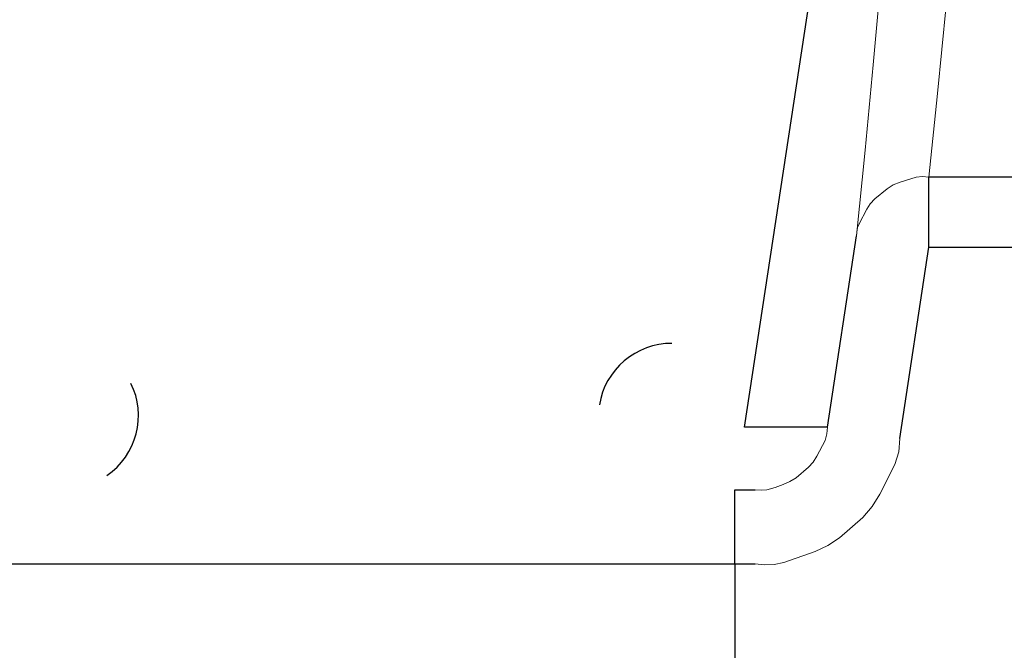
# Model space of a CAD drawing. Header units: inches. Extents: x 0 to 612, y 155 to 655.
# Tile 90 of 138: x 64 to 78, y 396 to 405. Entities that reach past the tile are written whole.
import ezdxf

# ---------------------------------------------------------------- set-up
doc = ezdxf.new("R2010")
doc.units = ezdxf.units.IN
doc.header["$MEASUREMENT"] = 0
doc.layers.add('Layer 1', color=7, linetype='Continuous')

# ---------------------------------------------------------------- blocks, each defined once
blk = doc.blocks.new('block 5018')
at = {"layer": 'Layer 1', "color": 7, "lineweight": 25}
blk.add_lwpolyline([(73.845, 397.331), (73.845, 398.337)], dxfattribs=at)
blk = doc.blocks.new('block 5017')
at = {"layer": 'Layer 1'}
blk.add_blockref('block 5018', (0, 0), dxfattribs=at)
blk = doc.blocks.new('block 5016')
at = {"layer": 'Layer 1'}
blk.add_blockref('block 5017', (0, 0), dxfattribs=at)
blk = doc.blocks.new('block 5021')
at = {"layer": 'Layer 1', "color": 7, "lineweight": 25}
blk.add_lwpolyline([(73.845, 398.337), (74.121, 398.337)], dxfattribs=at)
blk = doc.blocks.new('block 5020')
at = {"layer": 'Layer 1'}
blk.add_blockref('block 5021', (0, 0), dxfattribs=at)
blk = doc.blocks.new('block 5019')
at = {"layer": 'Layer 1'}
blk.add_blockref('block 5020', (0, 0), dxfattribs=at)
blk = doc.blocks.new('block 5024')
at = {"layer": 'Layer 1', "color": 7, "lineweight": 25}
blk.add_lwpolyline([(73.845, 397.331), (74.121, 397.331)], dxfattribs=at)
blk = doc.blocks.new('block 5023')
at = {"layer": 'Layer 1'}
blk.add_blockref('block 5024', (0, 0), dxfattribs=at)
blk = doc.blocks.new('block 5022')
at = {"layer": 'Layer 1'}
blk.add_blockref('block 5023', (0, 0), dxfattribs=at)
blk = doc.blocks.new('block 5104')
at = {"layer": 'Layer 1', "color": 7, "lineweight": 25}
blk.add_lwpolyline([(73.845, 397.331), (73.845, 380.054)], dxfattribs=at)
blk = doc.blocks.new('block 5103')
at = {"layer": 'Layer 1'}
blk.add_blockref('block 5104', (0, 0), dxfattribs=at)
blk = doc.blocks.new('block 5102')
at = {"layer": 'Layer 1'}
blk.add_blockref('block 5103', (0, 0), dxfattribs=at)
blk = doc.blocks.new('block 5107')
at = {"layer": 'Layer 1', "lineweight": 0}
for points in [[(74.121, 397.331)], [(74.25, 397.317)]]:
    blk.add_lwpolyline(points, dxfattribs=at)
blk.add_open_spline([(74.121, 397.331), (74.121, 397.331), (74.25, 397.317), (74.25, 397.317), (74.25, 397.317), (74.121, 397.331), (74.121, 397.331)], degree=3, knots=[0, 0, 0, 0, 1, 1, 1, 2, 2, 2, 2], dxfattribs=at)
blk = doc.blocks.new('block 5108')
at = {"layer": 'Layer 1', "lineweight": 0}
for points in [[(74.25, 397.317)], [(74.381, 397.324)]]:
    blk.add_lwpolyline(points, dxfattribs=at)
blk.add_open_spline([(74.25, 397.317), (74.25, 397.317), (74.381, 397.324), (74.381, 397.324), (74.381, 397.324), (74.25, 397.317), (74.25, 397.317)], degree=3, knots=[0, 0, 0, 0, 1, 1, 1, 2, 2, 2, 2], dxfattribs=at)
blk = doc.blocks.new('block 5109')
at = {"layer": 'Layer 1', "lineweight": 0}
for points in [[(74.381, 397.324)], [(74.51, 397.35)]]:
    blk.add_lwpolyline(points, dxfattribs=at)
blk.add_open_spline([(74.381, 397.324), (74.381, 397.324), (74.51, 397.35), (74.51, 397.35), (74.51, 397.35), (74.381, 397.324), (74.381, 397.324)], degree=3, knots=[0, 0, 0, 0, 1, 1, 1, 2, 2, 2, 2], dxfattribs=at)
blk = doc.blocks.new('block 5110')
at = {"layer": 'Layer 1', "lineweight": 0}
for points in [[(74.936, 397.499)], [(74.51, 397.35)]]:
    blk.add_lwpolyline(points, dxfattribs=at)
blk.add_open_spline([(74.51, 397.35), (74.51, 397.35), (74.936, 397.499), (74.936, 397.499), (74.936, 397.499), (74.51, 397.35), (74.51, 397.35)], degree=3, knots=[0, 0, 0, 0, 1, 1, 1, 2, 2, 2, 2], dxfattribs=at)
blk = doc.blocks.new('block 5111')
at = {"layer": 'Layer 1', "lineweight": 0}
for points in [[(74.936, 397.499)], [(75.109, 397.579)]]:
    blk.add_lwpolyline(points, dxfattribs=at)
blk.add_open_spline([(74.936, 397.499), (74.936, 397.499), (75.109, 397.579), (75.109, 397.579), (75.109, 397.579), (74.936, 397.499), (74.936, 397.499)], degree=3, knots=[0, 0, 0, 0, 1, 1, 1, 2, 2, 2, 2], dxfattribs=at)
blk = doc.blocks.new('block 5112')
at = {"layer": 'Layer 1', "lineweight": 0}
for points in [[(75.269, 397.685)], [(75.109, 397.579)]]:
    blk.add_lwpolyline(points, dxfattribs=at)
blk.add_open_spline([(75.109, 397.579), (75.109, 397.579), (75.269, 397.685), (75.269, 397.685), (75.269, 397.685), (75.109, 397.579), (75.109, 397.579)], degree=3, knots=[0, 0, 0, 0, 1, 1, 1, 2, 2, 2, 2], dxfattribs=at)
blk = doc.blocks.new('block 5113')
at = {"layer": 'Layer 1', "lineweight": 0}
for points in [[(75.587, 397.961)], [(75.269, 397.685)]]:
    blk.add_lwpolyline(points, dxfattribs=at)
blk.add_open_spline([(75.269, 397.685), (75.269, 397.685), (75.587, 397.961), (75.587, 397.961), (75.587, 397.961), (75.269, 397.685), (75.269, 397.685)], degree=3, knots=[0, 0, 0, 0, 1, 1, 1, 2, 2, 2, 2], dxfattribs=at)
blk = doc.blocks.new('block 5114')
at = {"layer": 'Layer 1', "lineweight": 0}
for points in [[(75.715, 398.11)], [(75.587, 397.961)]]:
    blk.add_lwpolyline(points, dxfattribs=at)
blk.add_open_spline([(75.587, 397.961), (75.587, 397.961), (75.715, 398.11), (75.715, 398.11), (75.715, 398.11), (75.587, 397.961), (75.587, 397.961)], degree=3, knots=[0, 0, 0, 0, 1, 1, 1, 2, 2, 2, 2], dxfattribs=at)
blk = doc.blocks.new('block 5115')
at = {"layer": 'Layer 1', "lineweight": 0}
for points in [[(75.817, 398.28)], [(75.715, 398.11)]]:
    blk.add_lwpolyline(points, dxfattribs=at)
blk.add_open_spline([(75.715, 398.11), (75.715, 398.11), (75.817, 398.28), (75.817, 398.28), (75.817, 398.28), (75.715, 398.11), (75.715, 398.11)], degree=3, knots=[0, 0, 0, 0, 1, 1, 1, 2, 2, 2, 2], dxfattribs=at)
blk = doc.blocks.new('block 5116')
at = {"layer": 'Layer 1', "lineweight": 0}
for points in [[(76.024, 398.684)], [(75.817, 398.28)]]:
    blk.add_lwpolyline(points, dxfattribs=at)
blk.add_open_spline([(75.817, 398.28), (75.817, 398.28), (76.024, 398.684), (76.024, 398.684), (76.024, 398.684), (75.817, 398.28), (75.817, 398.28)], degree=3, knots=[0, 0, 0, 0, 1, 1, 1, 2, 2, 2, 2], dxfattribs=at)
blk = doc.blocks.new('block 5117')
at = {"layer": 'Layer 1', "lineweight": 0}
for points in [[(76.074, 398.856)], [(76.024, 398.684)]]:
    blk.add_lwpolyline(points, dxfattribs=at)
blk.add_open_spline([(76.024, 398.684), (76.024, 398.684), (76.074, 398.856), (76.074, 398.856), (76.074, 398.856), (76.024, 398.684), (76.024, 398.684)], degree=3, knots=[0, 0, 0, 0, 1, 1, 1, 2, 2, 2, 2], dxfattribs=at)
blk = doc.blocks.new('block 5118')
at = {"layer": 'Layer 1', "lineweight": 0}
for points in [[(76.09, 399.037)], [(76.074, 398.856)]]:
    blk.add_lwpolyline(points, dxfattribs=at)
blk.add_open_spline([(76.074, 398.856), (76.074, 398.856), (76.09, 399.037), (76.09, 399.037), (76.09, 399.037), (76.074, 398.856), (76.074, 398.856)], degree=3, knots=[0, 0, 0, 0, 1, 1, 1, 2, 2, 2, 2], dxfattribs=at)
blk = doc.blocks.new('block 5106')
at = {"layer": 'Layer 1'}
for name in ['block 5118', 'block 5117', 'block 5116', 'block 5115', 'block 5114', 'block 5113', 'block 5112', 'block 5110', 'block 5111', 'block 5107', 'block 5108', 'block 5109']:
    blk.add_blockref(name, (0, 0), dxfattribs=at)
blk = doc.blocks.new('block 5105')
at = {"layer": 'Layer 1'}
blk.add_blockref('block 5106', (0, 0), dxfattribs=at)
blk = doc.blocks.new('block 5121')
at = {"layer": 'Layer 1', "color": 7, "lineweight": 25}
blk.add_lwpolyline([(76.09, 399.037), (76.486, 401.638)], dxfattribs=at)
blk = doc.blocks.new('block 5120')
at = {"layer": 'Layer 1'}
blk.add_blockref('block 5121', (0, 0), dxfattribs=at)
blk = doc.blocks.new('block 5119')
at = {"layer": 'Layer 1'}
blk.add_blockref('block 5120', (0, 0), dxfattribs=at)
blk = doc.blocks.new('block 5124')
at = {"layer": 'Layer 1', "color": 7, "lineweight": 25}
blk.add_lwpolyline([(76.486, 401.638), (87.642, 401.638)], dxfattribs=at)
blk = doc.blocks.new('block 5123')
at = {"layer": 'Layer 1'}
blk.add_blockref('block 5124', (0, 0), dxfattribs=at)
blk = doc.blocks.new('block 5122')
at = {"layer": 'Layer 1'}
blk.add_blockref('block 5123', (0, 0), dxfattribs=at)
blk = doc.blocks.new('block 5303')
at = {"layer": 'Layer 1', "color": 7, "lineweight": 25}
blk.add_lwpolyline([(75.105, 399.19), (75.502, 401.792)], dxfattribs=at)
blk = doc.blocks.new('block 5302')
at = {"layer": 'Layer 1'}
blk.add_blockref('block 5303', (0, 0), dxfattribs=at)
blk = doc.blocks.new('block 5301')
at = {"layer": 'Layer 1'}
blk.add_blockref('block 5302', (0, 0), dxfattribs=at)
blk = doc.blocks.new('block 5321')
at = {"layer": 'Layer 1', "color": 7, "lineweight": 25}
blk.add_lwpolyline([(52.4, 397.331), (73.845, 397.331)], dxfattribs=at)
blk = doc.blocks.new('block 5320')
at = {"layer": 'Layer 1'}
blk.add_blockref('block 5321', (0, 0), dxfattribs=at)
blk = doc.blocks.new('block 5319')
at = {"layer": 'Layer 1'}
blk.add_blockref('block 5320', (0, 0), dxfattribs=at)
blk = doc.blocks.new('block 5352')
at = {"layer": 'Layer 1', "lineweight": 0}
for points in [[(75.502, 401.792)], [(75.505, 401.849)]]:
    blk.add_lwpolyline(points, dxfattribs=at)
blk.add_open_spline([(75.502, 401.792), (75.502, 401.792), (75.505, 401.849), (75.505, 401.849), (75.505, 401.849), (75.502, 401.792), (75.502, 401.792)], degree=3, knots=[0, 0, 0, 0, 1, 1, 1, 2, 2, 2, 2], dxfattribs=at)
blk = doc.blocks.new('block 5353')
at = {"layer": 'Layer 1', "lineweight": 0}
for points in [[(75.505, 401.849)], [(75.516, 401.904)]]:
    blk.add_lwpolyline(points, dxfattribs=at)
blk.add_open_spline([(75.505, 401.849), (75.505, 401.849), (75.516, 401.904), (75.516, 401.904), (75.516, 401.904), (75.505, 401.849), (75.505, 401.849)], degree=3, knots=[0, 0, 0, 0, 1, 1, 1, 2, 2, 2, 2], dxfattribs=at)
blk = doc.blocks.new('block 5354')
at = {"layer": 'Layer 1', "lineweight": 0}
for points in [[(75.535, 401.958)], [(75.516, 401.904)]]:
    blk.add_lwpolyline(points, dxfattribs=at)
blk.add_open_spline([(75.516, 401.904), (75.516, 401.904), (75.535, 401.958), (75.535, 401.958), (75.535, 401.958), (75.516, 401.904), (75.516, 401.904)], degree=3, knots=[0, 0, 0, 0, 1, 1, 1, 2, 2, 2, 2], dxfattribs=at)
blk = doc.blocks.new('block 5355')
at = {"layer": 'Layer 1', "lineweight": 0}
for points in [[(75.64, 402.156)], [(75.535, 401.958)]]:
    blk.add_lwpolyline(points, dxfattribs=at)
blk.add_open_spline([(75.535, 401.958), (75.535, 401.958), (75.64, 402.156), (75.64, 402.156), (75.64, 402.156), (75.535, 401.958), (75.535, 401.958)], degree=3, knots=[0, 0, 0, 0, 1, 1, 1, 2, 2, 2, 2], dxfattribs=at)
blk = doc.blocks.new('block 5356')
at = {"layer": 'Layer 1', "lineweight": 0}
for points in [[(75.688, 402.23)], [(75.64, 402.156)]]:
    blk.add_lwpolyline(points, dxfattribs=at)
blk.add_open_spline([(75.64, 402.156), (75.64, 402.156), (75.688, 402.23), (75.688, 402.23), (75.688, 402.23), (75.64, 402.156), (75.64, 402.156)], degree=3, knots=[0, 0, 0, 0, 1, 1, 1, 2, 2, 2, 2], dxfattribs=at)
blk = doc.blocks.new('block 5357')
at = {"layer": 'Layer 1', "lineweight": 0}
for points in [[(75.688, 402.23)], [(75.748, 402.296)]]:
    blk.add_lwpolyline(points, dxfattribs=at)
blk.add_open_spline([(75.688, 402.23), (75.688, 402.23), (75.748, 402.296), (75.748, 402.296), (75.748, 402.296), (75.688, 402.23), (75.688, 402.23)], degree=3, knots=[0, 0, 0, 0, 1, 1, 1, 2, 2, 2, 2], dxfattribs=at)
blk = doc.blocks.new('block 5358')
at = {"layer": 'Layer 1', "lineweight": 0}
for points in [[(75.917, 402.434)], [(75.748, 402.296)]]:
    blk.add_lwpolyline(points, dxfattribs=at)
blk.add_open_spline([(75.748, 402.296), (75.748, 402.296), (75.917, 402.434), (75.917, 402.434), (75.917, 402.434), (75.748, 402.296), (75.748, 402.296)], degree=3, knots=[0, 0, 0, 0, 1, 1, 1, 2, 2, 2, 2], dxfattribs=at)
blk = doc.blocks.new('block 5359')
at = {"layer": 'Layer 1', "lineweight": 0}
for points in [[(76.001, 402.486)], [(75.917, 402.434)]]:
    blk.add_lwpolyline(points, dxfattribs=at)
blk.add_open_spline([(75.917, 402.434), (75.917, 402.434), (76.001, 402.486), (76.001, 402.486), (76.001, 402.486), (75.917, 402.434), (75.917, 402.434)], degree=3, knots=[0, 0, 0, 0, 1, 1, 1, 2, 2, 2, 2], dxfattribs=at)
blk = doc.blocks.new('block 5360')
at = {"layer": 'Layer 1', "lineweight": 0}
for points in [[(76.001, 402.486)], [(76.093, 402.522)]]:
    blk.add_lwpolyline(points, dxfattribs=at)
blk.add_open_spline([(76.001, 402.486), (76.001, 402.486), (76.093, 402.522), (76.093, 402.522), (76.093, 402.522), (76.001, 402.486), (76.001, 402.486)], degree=3, knots=[0, 0, 0, 0, 1, 1, 1, 2, 2, 2, 2], dxfattribs=at)
blk = doc.blocks.new('block 5361')
at = {"layer": 'Layer 1', "lineweight": 0}
for points in [[(76.312, 402.589)], [(76.093, 402.522)]]:
    blk.add_lwpolyline(points, dxfattribs=at)
blk.add_open_spline([(76.093, 402.522), (76.093, 402.522), (76.312, 402.589), (76.312, 402.589), (76.312, 402.589), (76.093, 402.522), (76.093, 402.522)], degree=3, knots=[0, 0, 0, 0, 1, 1, 1, 2, 2, 2, 2], dxfattribs=at)
blk = doc.blocks.new('block 5362')
at = {"layer": 'Layer 1', "lineweight": 0}
for points in [[(76.312, 402.589)], [(76.399, 402.599)]]:
    blk.add_lwpolyline(points, dxfattribs=at)
blk.add_open_spline([(76.312, 402.589), (76.312, 402.589), (76.399, 402.599), (76.399, 402.599), (76.399, 402.599), (76.312, 402.589), (76.312, 402.589)], degree=3, knots=[0, 0, 0, 0, 1, 1, 1, 2, 2, 2, 2], dxfattribs=at)
blk = doc.blocks.new('block 5363')
at = {"layer": 'Layer 1', "lineweight": 0}
for points in [[(76.399, 402.599)], [(76.486, 402.593)]]:
    blk.add_lwpolyline(points, dxfattribs=at)
blk.add_open_spline([(76.399, 402.599), (76.399, 402.599), (76.486, 402.593), (76.486, 402.593), (76.486, 402.593), (76.399, 402.599), (76.399, 402.599)], degree=3, knots=[0, 0, 0, 0, 1, 1, 1, 2, 2, 2, 2], dxfattribs=at)
blk = doc.blocks.new('block 5351')
at = {"layer": 'Layer 1'}
for name in ['block 5361', 'block 5362', 'block 5363', 'block 5359', 'block 5360', 'block 5358', 'block 5356', 'block 5357', 'block 5355', 'block 5354', 'block 5352', 'block 5353']:
    blk.add_blockref(name, (0, 0), dxfattribs=at)
blk = doc.blocks.new('block 5350')
at = {"layer": 'Layer 1'}
blk.add_blockref('block 5351', (0, 0), dxfattribs=at)
blk = doc.blocks.new('block 5366')
at = {"layer": 'Layer 1', "color": 7, "lineweight": 25}
blk.add_lwpolyline([(76.486, 401.638), (76.486, 402.593)], dxfattribs=at)
blk = doc.blocks.new('block 5365')
at = {"layer": 'Layer 1'}
blk.add_blockref('block 5366', (0, 0), dxfattribs=at)
blk = doc.blocks.new('block 5364')
at = {"layer": 'Layer 1'}
blk.add_blockref('block 5365', (0, 0), dxfattribs=at)
blk = doc.blocks.new('block 5443')
at = {"layer": 'Layer 1', "lineweight": 0}
for points in [[(75.105, 399.19)], [(75.097, 399.099)]]:
    blk.add_lwpolyline(points, dxfattribs=at)
blk.add_open_spline([(75.105, 399.19), (75.105, 399.19), (75.097, 399.099), (75.097, 399.099), (75.097, 399.099), (75.105, 399.19), (75.105, 399.19)], degree=3, knots=[0, 0, 0, 0, 1, 1, 1, 2, 2, 2, 2], dxfattribs=at)
blk = doc.blocks.new('block 5444')
at = {"layer": 'Layer 1', "lineweight": 0}
for points in [[(75.072, 399.011)], [(75.097, 399.099)]]:
    blk.add_lwpolyline(points, dxfattribs=at)
blk.add_open_spline([(75.097, 399.099), (75.097, 399.099), (75.072, 399.011), (75.072, 399.011), (75.072, 399.011), (75.097, 399.099), (75.097, 399.099)], degree=3, knots=[0, 0, 0, 0, 1, 1, 1, 2, 2, 2, 2], dxfattribs=at)
blk = doc.blocks.new('block 5445')
at = {"layer": 'Layer 1', "lineweight": 0}
for points in [[(75.072, 399.011)], [(74.959, 398.794)]]:
    blk.add_lwpolyline(points, dxfattribs=at)
blk.add_open_spline([(75.072, 399.011), (75.072, 399.011), (74.959, 398.794), (74.959, 398.794), (74.959, 398.794), (75.072, 399.011), (75.072, 399.011)], degree=3, knots=[0, 0, 0, 0, 1, 1, 1, 2, 2, 2, 2], dxfattribs=at)
blk = doc.blocks.new('block 5446')
at = {"layer": 'Layer 1', "lineweight": 0}
for points in [[(74.91, 398.715)], [(74.959, 398.794)]]:
    blk.add_lwpolyline(points, dxfattribs=at)
blk.add_open_spline([(74.959, 398.794), (74.959, 398.794), (74.91, 398.715), (74.91, 398.715), (74.91, 398.715), (74.959, 398.794), (74.959, 398.794)], degree=3, knots=[0, 0, 0, 0, 1, 1, 1, 2, 2, 2, 2], dxfattribs=at)
blk = doc.blocks.new('block 5447')
at = {"layer": 'Layer 1', "lineweight": 0}
for points in [[(74.91, 398.715)], [(74.848, 398.646)]]:
    blk.add_lwpolyline(points, dxfattribs=at)
blk.add_open_spline([(74.91, 398.715), (74.91, 398.715), (74.848, 398.646), (74.848, 398.646), (74.848, 398.646), (74.91, 398.715), (74.91, 398.715)], degree=3, knots=[0, 0, 0, 0, 1, 1, 1, 2, 2, 2, 2], dxfattribs=at)
blk = doc.blocks.new('block 5448')
at = {"layer": 'Layer 1', "lineweight": 0}
for points in [[(74.848, 398.646)], [(74.681, 398.503)]]:
    blk.add_lwpolyline(points, dxfattribs=at)
blk.add_open_spline([(74.848, 398.646), (74.848, 398.646), (74.681, 398.503), (74.681, 398.503), (74.681, 398.503), (74.848, 398.646), (74.848, 398.646)], degree=3, knots=[0, 0, 0, 0, 1, 1, 1, 2, 2, 2, 2], dxfattribs=at)
blk = doc.blocks.new('block 5449')
at = {"layer": 'Layer 1', "lineweight": 0}
for points in [[(74.595, 398.449)], [(74.681, 398.503)]]:
    blk.add_lwpolyline(points, dxfattribs=at)
blk.add_open_spline([(74.681, 398.503), (74.681, 398.503), (74.595, 398.449), (74.595, 398.449), (74.595, 398.449), (74.681, 398.503), (74.681, 398.503)], degree=3, knots=[0, 0, 0, 0, 1, 1, 1, 2, 2, 2, 2], dxfattribs=at)
blk = doc.blocks.new('block 5450')
at = {"layer": 'Layer 1', "lineweight": 0}
for points in [[(74.595, 398.449)], [(74.501, 398.41)]]:
    blk.add_lwpolyline(points, dxfattribs=at)
blk.add_open_spline([(74.595, 398.449), (74.595, 398.449), (74.501, 398.41), (74.501, 398.41), (74.501, 398.41), (74.595, 398.449), (74.595, 398.449)], degree=3, knots=[0, 0, 0, 0, 1, 1, 1, 2, 2, 2, 2], dxfattribs=at)
blk = doc.blocks.new('block 5451')
at = {"layer": 'Layer 1', "lineweight": 0}
for points in [[(74.394, 398.369)], [(74.501, 398.41)]]:
    blk.add_lwpolyline(points, dxfattribs=at)
blk.add_open_spline([(74.501, 398.41), (74.501, 398.41), (74.394, 398.369), (74.394, 398.369), (74.394, 398.369), (74.501, 398.41), (74.501, 398.41)], degree=3, knots=[0, 0, 0, 0, 1, 1, 1, 2, 2, 2, 2], dxfattribs=at)
blk = doc.blocks.new('block 5452')
at = {"layer": 'Layer 1', "lineweight": 0}
for points in [[(74.283, 398.34)], [(74.394, 398.369)]]:
    blk.add_lwpolyline(points, dxfattribs=at)
blk.add_open_spline([(74.394, 398.369), (74.394, 398.369), (74.283, 398.34), (74.283, 398.34), (74.283, 398.34), (74.394, 398.369), (74.394, 398.369)], degree=3, knots=[0, 0, 0, 0, 1, 1, 1, 2, 2, 2, 2], dxfattribs=at)
blk = doc.blocks.new('block 5453')
at = {"layer": 'Layer 1', "lineweight": 0}
for points in [[(74.202, 398.332)], [(74.283, 398.34)]]:
    blk.add_lwpolyline(points, dxfattribs=at)
blk.add_open_spline([(74.283, 398.34), (74.283, 398.34), (74.202, 398.332), (74.202, 398.332), (74.202, 398.332), (74.283, 398.34), (74.283, 398.34)], degree=3, knots=[0, 0, 0, 0, 1, 1, 1, 2, 2, 2, 2], dxfattribs=at)
blk = doc.blocks.new('block 5454')
at = {"layer": 'Layer 1', "lineweight": 0}
for points in [[(74.121, 398.337)], [(74.202, 398.332)]]:
    blk.add_lwpolyline(points, dxfattribs=at)
blk.add_open_spline([(74.202, 398.332), (74.202, 398.332), (74.121, 398.337), (74.121, 398.337), (74.121, 398.337), (74.202, 398.332), (74.202, 398.332)], degree=3, knots=[0, 0, 0, 0, 1, 1, 1, 2, 2, 2, 2], dxfattribs=at)
blk = doc.blocks.new('block 5442')
at = {"layer": 'Layer 1'}
for name in ['block 5443', 'block 5445', 'block 5444', 'block 5447', 'block 5446', 'block 5448', 'block 5450', 'block 5449', 'block 5454', 'block 5453', 'block 5452', 'block 5451']:
    blk.add_blockref(name, (0, 0), dxfattribs=at)
blk = doc.blocks.new('block 5441')
at = {"layer": 'Layer 1'}
blk.add_blockref('block 5442', (0, 0), dxfattribs=at)
blk = doc.blocks.new('block 5514')
at = {"layer": 'Layer 1', "color": 7, "lineweight": 25}
blk.add_lwpolyline([(87.642, 402.593), (76.486, 402.593)], dxfattribs=at)
blk = doc.blocks.new('block 5513')
at = {"layer": 'Layer 1'}
blk.add_blockref('block 5514', (0, 0), dxfattribs=at)
blk = doc.blocks.new('block 5512')
at = {"layer": 'Layer 1'}
blk.add_blockref('block 5513', (0, 0), dxfattribs=at)
blk = doc.blocks.new('block 5786')
at = {"layer": 'Layer 1', "lineweight": 0}
for points in [[(76.604, 403.729)], [(76.486, 402.593)]]:
    blk.add_lwpolyline(points, dxfattribs=at)
blk.add_open_spline([(76.486, 402.593), (76.486, 402.593), (76.604, 403.729), (76.604, 403.729), (76.604, 403.729), (76.486, 402.593), (76.486, 402.593)], degree=3, knots=[0, 0, 0, 0, 1, 1, 1, 2, 2, 2, 2], dxfattribs=at)
blk = doc.blocks.new('block 5787')
at = {"layer": 'Layer 1', "lineweight": 0}
for points in [[(76.72, 404.928)], [(76.604, 403.729)]]:
    blk.add_lwpolyline(points, dxfattribs=at)
blk.add_open_spline([(76.604, 403.729), (76.604, 403.729), (76.72, 404.928), (76.72, 404.928), (76.72, 404.928), (76.604, 403.729), (76.604, 403.729)], degree=3, knots=[0, 0, 0, 0, 1, 1, 1, 2, 2, 2, 2], dxfattribs=at)
blk = doc.blocks.new('block 5788')
at = {"layer": 'Layer 1', "lineweight": 0}
for points in [[(76.816, 405.944)], [(76.72, 404.928)]]:
    blk.add_lwpolyline(points, dxfattribs=at)
blk.add_open_spline([(76.72, 404.928), (76.72, 404.928), (76.816, 405.944), (76.816, 405.944), (76.816, 405.944), (76.72, 404.928), (76.72, 404.928)], degree=3, knots=[0, 0, 0, 0, 1, 1, 1, 2, 2, 2, 2], dxfattribs=at)
blk = doc.blocks.new('block 5789')
at = {"layer": 'Layer 1', "lineweight": 0}
for points in [[(76.925, 407.268)], [(76.816, 405.944)]]:
    blk.add_lwpolyline(points, dxfattribs=at)
blk.add_open_spline([(76.816, 405.944), (76.816, 405.944), (76.925, 407.268), (76.925, 407.268), (76.925, 407.268), (76.816, 405.944), (76.816, 405.944)], degree=3, knots=[0, 0, 0, 0, 1, 1, 1, 2, 2, 2, 2], dxfattribs=at)
blk = doc.blocks.new('block 5790')
at = {"layer": 'Layer 1', "lineweight": 0}
for points in [[(77.02, 408.523)], [(76.925, 407.268)]]:
    blk.add_lwpolyline(points, dxfattribs=at)
blk.add_open_spline([(76.925, 407.268), (76.925, 407.268), (77.02, 408.523), (77.02, 408.523), (77.02, 408.523), (76.925, 407.268), (76.925, 407.268)], degree=3, knots=[0, 0, 0, 0, 1, 1, 1, 2, 2, 2, 2], dxfattribs=at)
blk = doc.blocks.new('block 5791')
at = {"layer": 'Layer 1', "lineweight": 0}
for points in [[(77.104, 409.695)], [(77.02, 408.523)]]:
    blk.add_lwpolyline(points, dxfattribs=at)
blk.add_open_spline([(77.02, 408.523), (77.02, 408.523), (77.104, 409.695), (77.104, 409.695), (77.104, 409.695), (77.02, 408.523), (77.02, 408.523)], degree=3, knots=[0, 0, 0, 0, 1, 1, 1, 2, 2, 2, 2], dxfattribs=at)
blk = doc.blocks.new('block 5792')
at = {"layer": 'Layer 1', "lineweight": 0}
for points in [[(77.175, 410.961)], [(77.104, 409.695)]]:
    blk.add_lwpolyline(points, dxfattribs=at)
blk.add_open_spline([(77.104, 409.695), (77.104, 409.695), (77.175, 410.961), (77.175, 410.961), (77.175, 410.961), (77.104, 409.695), (77.104, 409.695)], degree=3, knots=[0, 0, 0, 0, 1, 1, 1, 2, 2, 2, 2], dxfattribs=at)
blk = doc.blocks.new('block 5793')
at = {"layer": 'Layer 1', "lineweight": 0}
for points in [[(77.18, 411.97)], [(77.175, 410.961)]]:
    blk.add_lwpolyline(points, dxfattribs=at)
blk.add_open_spline([(77.175, 410.961), (77.175, 410.961), (77.18, 411.97), (77.18, 411.97), (77.18, 411.97), (77.175, 410.961), (77.175, 410.961)], degree=3, knots=[0, 0, 0, 0, 1, 1, 1, 2, 2, 2, 2], dxfattribs=at)
blk = doc.blocks.new('block 5785')
at = {"layer": 'Layer 1'}
for name in ['block 5793', 'block 5792', 'block 5791', 'block 5790', 'block 5789', 'block 5788', 'block 5787', 'block 5786']:
    blk.add_blockref(name, (0, 0), dxfattribs=at)
blk = doc.blocks.new('block 5784')
at = {"layer": 'Layer 1'}
blk.add_blockref('block 5785', (0, 0), dxfattribs=at)
blk = doc.blocks.new('block 5870')
at = {"layer": 'Layer 1', "lineweight": 0}
for points in [[(75.618, 402.956)], [(75.502, 401.792)]]:
    blk.add_lwpolyline(points, dxfattribs=at)
blk.add_open_spline([(75.502, 401.792), (75.502, 401.792), (75.618, 402.956), (75.618, 402.956), (75.618, 402.956), (75.502, 401.792), (75.502, 401.792)], degree=3, knots=[0, 0, 0, 0, 1, 1, 1, 2, 2, 2, 2], dxfattribs=at)
blk = doc.blocks.new('block 5871')
at = {"layer": 'Layer 1', "lineweight": 0}
for points in [[(75.729, 404.121)], [(75.618, 402.956)]]:
    blk.add_lwpolyline(points, dxfattribs=at)
blk.add_open_spline([(75.618, 402.956), (75.618, 402.956), (75.729, 404.121), (75.729, 404.121), (75.729, 404.121), (75.618, 402.956), (75.618, 402.956)], degree=3, knots=[0, 0, 0, 0, 1, 1, 1, 2, 2, 2, 2], dxfattribs=at)
blk = doc.blocks.new('block 5872')
at = {"layer": 'Layer 1', "lineweight": 0}
for points in [[(75.833, 405.269)], [(75.729, 404.121)]]:
    blk.add_lwpolyline(points, dxfattribs=at)
blk.add_open_spline([(75.729, 404.121), (75.729, 404.121), (75.833, 405.269), (75.833, 405.269), (75.833, 405.269), (75.729, 404.121), (75.729, 404.121)], degree=3, knots=[0, 0, 0, 0, 1, 1, 1, 2, 2, 2, 2], dxfattribs=at)
blk = doc.blocks.new('block 5873')
at = {"layer": 'Layer 1', "lineweight": 0}
for points in [[(75.935, 406.458)], [(75.833, 405.269)]]:
    blk.add_lwpolyline(points, dxfattribs=at)
blk.add_open_spline([(75.833, 405.269), (75.833, 405.269), (75.935, 406.458), (75.935, 406.458), (75.935, 406.458), (75.833, 405.269), (75.833, 405.269)], degree=3, knots=[0, 0, 0, 0, 1, 1, 1, 2, 2, 2, 2], dxfattribs=at)
blk = doc.blocks.new('block 5874')
at = {"layer": 'Layer 1', "lineweight": 0}
for points in [[(76.026, 407.62)], [(75.935, 406.458)]]:
    blk.add_lwpolyline(points, dxfattribs=at)
blk.add_open_spline([(75.935, 406.458), (75.935, 406.458), (76.026, 407.62), (76.026, 407.62), (76.026, 407.62), (75.935, 406.458), (75.935, 406.458)], degree=3, knots=[0, 0, 0, 0, 1, 1, 1, 2, 2, 2, 2], dxfattribs=at)
blk = doc.blocks.new('block 5875')
at = {"layer": 'Layer 1', "lineweight": 0}
for points in [[(76.106, 408.792)], [(76.026, 407.62)]]:
    blk.add_lwpolyline(points, dxfattribs=at)
blk.add_open_spline([(76.026, 407.62), (76.026, 407.62), (76.106, 408.792), (76.106, 408.792), (76.106, 408.792), (76.026, 407.62), (76.026, 407.62)], degree=3, knots=[0, 0, 0, 0, 1, 1, 1, 2, 2, 2, 2], dxfattribs=at)
blk = doc.blocks.new('block 5876')
at = {"layer": 'Layer 1', "lineweight": 0}
for points in [[(76.167, 409.955)], [(76.106, 408.792)]]:
    blk.add_lwpolyline(points, dxfattribs=at)
blk.add_open_spline([(76.106, 408.792), (76.106, 408.792), (76.167, 409.955), (76.167, 409.955), (76.167, 409.955), (76.106, 408.792), (76.106, 408.792)], degree=3, knots=[0, 0, 0, 0, 1, 1, 1, 2, 2, 2, 2], dxfattribs=at)
blk = doc.blocks.new('block 5877')
at = {"layer": 'Layer 1', "lineweight": 0}
for points in [[(76.195, 411.123)], [(76.167, 409.955)]]:
    blk.add_lwpolyline(points, dxfattribs=at)
blk.add_open_spline([(76.167, 409.955), (76.167, 409.955), (76.195, 411.123), (76.195, 411.123), (76.195, 411.123), (76.167, 409.955), (76.167, 409.955)], degree=3, knots=[0, 0, 0, 0, 1, 1, 1, 2, 2, 2, 2], dxfattribs=at)
blk = doc.blocks.new('block 5869')
at = {"layer": 'Layer 1'}
for name in ['block 5877', 'block 5876', 'block 5875', 'block 5874', 'block 5873', 'block 5872', 'block 5871', 'block 5870']:
    blk.add_blockref(name, (0, 0), dxfattribs=at)
blk = doc.blocks.new('block 5868')
at = {"layer": 'Layer 1'}
blk.add_blockref('block 5869', (0, 0), dxfattribs=at)
blk = doc.blocks.new('block 5925')
at = {"layer": 'Layer 1', "color": 7, "lineweight": 25}
blk.add_open_spline([(72.99, 400.329), (72.509, 400.337), (72.071, 399.966), (72.005, 399.494)], degree=3, dxfattribs=at)
blk = doc.blocks.new('block 5924')
at = {"layer": 'Layer 1'}
blk.add_blockref('block 5925', (0, 0), dxfattribs=at)
blk = doc.blocks.new('block 5923')
at = {"layer": 'Layer 1'}
blk.add_blockref('block 5924', (0, 0), dxfattribs=at)
blk = doc.blocks.new('block 5928')
at = {"layer": 'Layer 1', "color": 7, "lineweight": 25}
blk.add_lwpolyline([(75.105, 399.19), (73.975, 399.19)], dxfattribs=at)
blk = doc.blocks.new('block 5927')
at = {"layer": 'Layer 1'}
blk.add_blockref('block 5928', (0, 0), dxfattribs=at)
blk = doc.blocks.new('block 5926')
at = {"layer": 'Layer 1'}
blk.add_blockref('block 5927', (0, 0), dxfattribs=at)
blk = doc.blocks.new('block 5974')
at = {"layer": 'Layer 1', "color": 7, "lineweight": 25}
blk.add_lwpolyline([(73.975, 399.19), (75.993, 412.437)], dxfattribs=at)
blk = doc.blocks.new('block 5973')
at = {"layer": 'Layer 1'}
blk.add_blockref('block 5974', (0, 0), dxfattribs=at)
blk = doc.blocks.new('block 5972')
at = {"layer": 'Layer 1'}
blk.add_blockref('block 5973', (0, 0), dxfattribs=at)
blk = doc.blocks.new('block 6698')
at = {"layer": 'Layer 1', "color": 7, "lineweight": 25}
blk.add_open_spline([(65.305, 398.534), (65.707, 398.804), (65.852, 399.36), (65.63, 399.785)], degree=3, dxfattribs=at)
blk = doc.blocks.new('block 6697')
at = {"layer": 'Layer 1'}
blk.add_blockref('block 6698', (0, 0), dxfattribs=at)
blk = doc.blocks.new('block 6696')
at = {"layer": 'Layer 1'}
blk.add_blockref('block 6697', (0, 0), dxfattribs=at)
blk = doc.blocks.new('block 921')
at = {"layer": 'Layer 1'}
for name in ['block 5972', 'block 5784', 'block 5868', 'block 5350', 'block 5364', 'block 5512', 'block 5301', 'block 5119', 'block 5122', 'block 5923', 'block 6696', 'block 5926', 'block 5441', 'block 5105', 'block 5016', 'block 5019', 'block 5319', 'block 5022', 'block 5102']:
    blk.add_blockref(name, (0, 0), dxfattribs=at)
blk = doc.blocks.new('block 920')
at = {"layer": 'Layer 1'}
blk.add_blockref('block 921', (0, 0), dxfattribs=at)
blk = doc.blocks.new('block 2')
at = {"layer": 'Layer 1'}
blk.add_blockref('block 920', (0, 0), dxfattribs=at)

msp = doc.modelspace()

# ---------------------------------------------------------------- block references
at = {"layer": 'Layer 1'}
msp.add_blockref('block 2', (0, 0), dxfattribs=at)

doc.saveas('drawing.dxf')
